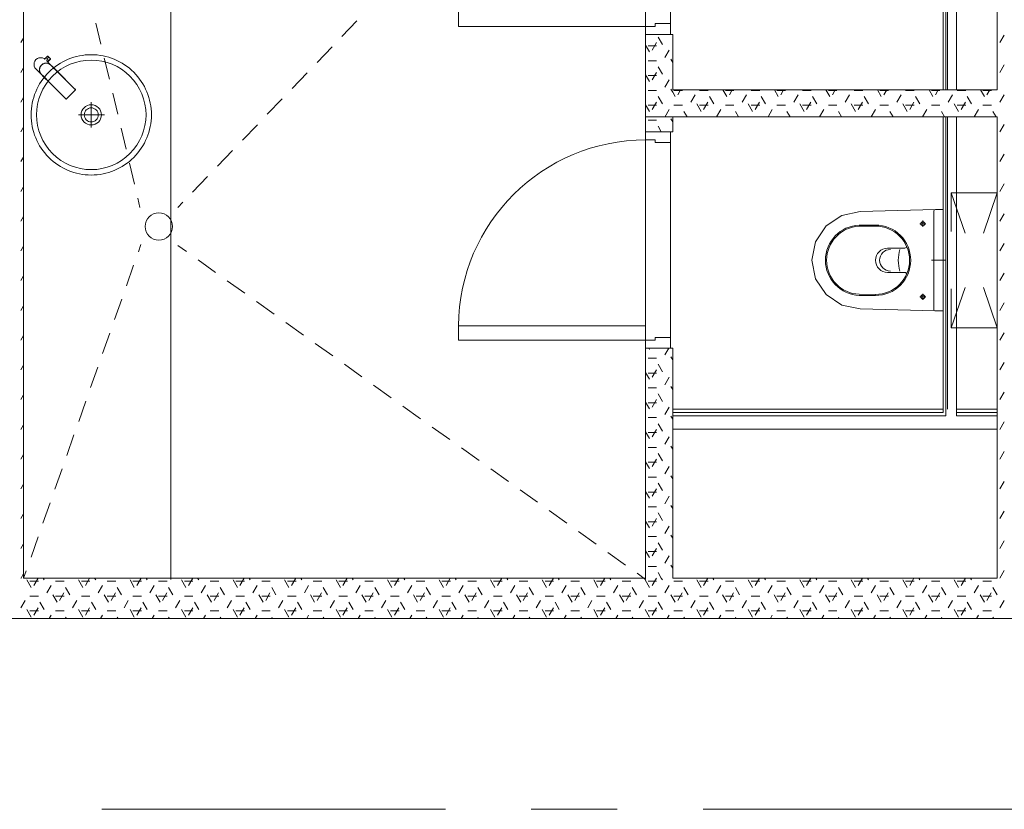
# Model space of a CAD drawing. Header units: millimetres. Extents: x -469965 to -394737, y -22321 to 14469.
# Tile 19 of 256: x -460030 to -456389, y -3148 to -229. Entities that reach past the tile are written whole.
import ezdxf

# ---------------------------------------------------------------- set-up
doc = ezdxf.new("R2010")
doc.units = ezdxf.units.MM
doc.header["$MEASUREMENT"] = 0
doc.layers.add('Drawing & Figure_Pen_No__100', color=7, linetype='Continuous', lineweight=20)

msp = doc.modelspace()

# ---------------------------------------------------------------- linework, layer by layer
at = {"layer": 'Drawing & Figure_Pen_No__100', "color": 7, "linetype": 'Continuous', "lineweight": 20}
for points in [[(-459470.5, 4104.6), (-459470.5, -2298.2)], [(-457715.3, 4104.6), (-457715.3, -2298.2)], [(-460015.3, -2293.2), (-460015.3, 4051.8)], [(-456615.3, 571.8), (-456615.3, -488.2)], [(-456615.3, 571.8), (-456615.3, -488.2)], [(-456605.3, -488.2), (-456605.3, 571.8)], [(-456599.3, 571.8), (-456599.3, -488.2)], [(-456565.3, -488.2), (-456565.3, 571.8)], [(-456415.3, 571.8), (-456415.3, -488.2)], [(-457715.3, 486.8), (-457715.3, -253.2)], [(-457623.3, -243.2), (-457623.3, 476.8)], [(-458407.3, -253.2), (-458407.3, -200.2)], [(-459747.9, -241.7), (-459729.3, -319.6)], [(-458782.9, -232.9), (-458838.2, -290.7)], [(-457715.3, -253.2), (-458407.3, -253.2)], [(-457680.3, -253.2), (-457715.3, -253.2)], [(-457715.3, -253.2), (-457715.3, -283.2)], [(-457623.3, -243.2), (-457680.3, -243.2)], [(-457680.3, -243.2), (-457680.3, -253.2)], [(-457623.3, -283.2), (-457623.3, -243.2)], [(-457715.3, -283.2), (-457715.3, -643.2)], [(-457715.3, -283.2), (-457623.3, -283.2)], [(-457615.3, -283.2), (-457623.3, -283.2)], [(-457615.3, -488.2), (-457615.3, -283.2)], [(-456415.2, -265.2), (-456415.3, -265.1)], [(-456405.6, -313.5), (-456389.8, -286)], [(-460025.2, -313.5), (-460015.3, -296.4)], [(-457701.1, -347.7), (-457715.3, -323.1)], [(-457706.4, -325.2), (-457674.6, -325.2)], [(-457691.5, -341), (-457675.7, -313.5)], [(-457653.5, -320.2), (-457669.4, -292.7)], [(-459926.7, -363.5), (-459937.8, -374.7)], [(-459926.3, -363.1), (-459926.7, -363.5)], [(-459925.9, -363.6), (-459926.3, -363.2)], [(-459925.2, -364.3), (-459925.9, -363.6)], [(-458874.9, -328.9), (-458930.3, -386.6)], [(-457643.9, -368.5), (-457628, -341)], [(-459976.1, -387.5), (-459976.8, -394.1)], [(-459976.8, -394.1), (-459976, -400.7)], [(-459973.6, -381.5), (-459976.1, -387.5)], [(-459969.7, -376.4), (-459973.6, -381.5)], [(-459964.6, -372.4), (-459969.7, -376.4)], [(-459958.6, -369.9), (-459964.6, -372.4)], [(-459952, -369.2), (-459958.6, -369.9)], [(-459953.7, -401.3), (-459949.9, -396.2)], [(-459949.4, -396.6), (-459953.2, -401.6)], [(-459945.4, -370), (-459952, -369.2)], [(-459949.9, -396.2), (-459944.8, -392.3)], [(-459944.4, -392.9), (-459949.4, -396.6)], [(-459939.4, -372.6), (-459945.4, -370)], [(-459938.8, -389.8), (-459944.8, -392.3)], [(-459944.4, -392.9), (-459938.7, -390.4)], [(-459937.3, -374.1), (-459939.4, -372.6)], [(-459938.8, -389.8), (-459932.3, -389.1)], [(-459938.7, -390.4), (-459932.3, -389.6)], [(-459937.8, -374.7), (-459937.9, -374.8)], [(-459937.9, -374.8), (-459937.4, -375.1)], [(-459937.4, -375.1), (-459936.5, -375.6)], [(-459932.3, -389.1), (-459925.9, -389.9)], [(-459926, -390.5), (-459932.3, -389.6)], [(-459916.8, -393.9), (-459930.8, -379.9)], [(-459929, -373.9), (-459929.4, -374.3)], [(-459929.4, -374.3), (-459927.2, -376.4)], [(-459922.6, -367.5), (-459929, -373.9)], [(-459927.2, -376.4), (-459927, -376.6)], [(-459927, -376.6), (-459926.7, -376.9)], [(-459926.7, -376.9), (-459926.4, -377.3)], [(-459926.4, -384.3), (-459916.2, -374)], [(-459926.4, -377.3), (-459925.9, -377.7)], [(-459920.2, -393), (-459926, -390.5)], [(-459925.9, -377.7), (-459925.4, -378.2)], [(-459919.9, -392.5), (-459925.9, -389.9)], [(-459925.4, -378.2), (-459924.9, -378.7)], [(-459924.2, -365.3), (-459925.2, -364.3)], [(-459924.9, -378.7), (-459924.4, -379.2)], [(-459924.4, -379.2), (-459923.9, -379.7)], [(-459923, -366.5), (-459924.2, -365.3)], [(-459923.9, -379.7), (-459923.6, -380)], [(-459923.6, -380), (-459923.3, -380.3)], [(-459923.3, -380.3), (-459923.2, -380.4)], [(-459923.2, -380.4), (-459922.9, -380)], [(-459922.3, -367.2), (-459923, -366.5)], [(-459922.9, -380), (-459916.5, -373.7)], [(-459922.6, -367.5), (-459922.3, -367.2)], [(-459922.3, -367.2), (-459922.6, -367.5)], [(-459920.1, -369.4), (-459922.3, -367.2)], [(-459915.1, -396.8), (-459920.2, -393)], [(-459919.9, -369.5), (-459920.1, -369.4)], [(-459919.7, -369.8), (-459919.9, -369.5)], [(-459919.9, -392.5), (-459914.7, -396.4)], [(-459919.3, -370.2), (-459919.7, -369.8)], [(-459918.8, -370.6), (-459919.3, -370.2)], [(-459918.3, -371.1), (-459918.8, -370.6)], [(-459917.8, -371.7), (-459918.3, -371.1)], [(-459917.3, -372.2), (-459917.8, -371.7)], [(-459916.9, -372.6), (-459917.3, -372.2)], [(-459916.5, -372.9), (-459916.9, -372.6)], [(-459916.1, -394.5), (-459916.8, -393.9)], [(-459916.3, -373.2), (-459916.5, -372.9)], [(-459916.5, -373.7), (-459916.2, -373.3)], [(-459916.2, -373.3), (-459916.3, -373.2)], [(-459916.2, -374), (-459915.8, -373.7)], [(-459915.8, -373.7), (-459916.1, -373.3)], [(-459915.5, -395.1), (-459916.1, -394.5)], [(-459914.5, -396.1), (-459915.5, -395.1)], [(-459915.1, -396.8), (-459908, -403.9)], [(-459907.6, -403.4), (-459914.7, -396.4)], [(-459907.4, -403.2), (-459914.5, -396.2)], [(-459717, -371.1), (-459698.4, -448.9)], [(-457706.4, -380.2), (-457674.6, -380.2)], [(-457615.3, -386.4), (-457621.7, -375.2)], [(-456415.2, -375.2), (-456415.3, -375.1)], [(-456405.6, -423.5), (-456389.8, -396)], [(-460025.2, -423.5), (-460015.3, -406.4)], [(-459976, -400.7), (-459973.5, -406.7)], [(-459973.5, -406.7), (-459969.5, -411.9)], [(-459969.5, -411.9), (-459969.4, -412)], [(-459969.4, -412), (-459952.1, -429.3)], [(-459956.9, -413.7), (-459956.2, -407.2)], [(-459956.1, -420.2), (-459956.9, -413.7)], [(-459956.4, -413.7), (-459955.6, -407.4)], [(-459956.4, -413.7), (-459955.5, -420.1)], [(-459953.7, -401.3), (-459956.2, -407.2)], [(-459956.1, -420.2), (-459953.5, -426.2)], [(-459955.6, -407.4), (-459953.2, -401.6)], [(-459955.5, -420.1), (-459953, -425.9)], [(-459949.6, -431.4), (-459953.5, -426.2)], [(-459953, -425.9), (-459949.2, -430.9)], [(-459952.1, -429.3), (-459951.4, -429.9)], [(-459951.4, -429.9), (-459950.8, -430.5)], [(-459950.8, -430.5), (-459949.8, -431.5)], [(-459949.8, -431.5), (-459942.7, -438.6)], [(-459949.6, -431.4), (-459942.5, -438.4)], [(-459942.1, -438), (-459949.2, -430.9)], [(-459908, -403.9), (-459903.3, -408.6)], [(-459907.6, -403.4), (-459902.9, -408.2)], [(-459902.7, -408), (-459907.4, -403.2)], [(-459903.3, -408.6), (-459898.6, -413.3)], [(-459898.1, -412.9), (-459902.9, -408.2)], [(-459897.9, -412.7), (-459902.7, -408)], [(-459898.6, -413.3), (-459893.8, -418)], [(-459893.4, -417.6), (-459898.1, -412.9)], [(-459893.2, -417.4), (-459897.9, -412.7)], [(-459827.4, -484.4), (-459893.8, -418)], [(-459826.9, -483.9), (-459893.4, -417.6)], [(-459826.8, -483.7), (-459893.2, -417.4)], [(-458967, -424.9), (-459022.4, -482.6)], [(-457701.1, -457.7), (-457715.3, -433.1)], [(-457706.4, -435.2), (-457674.6, -435.2)], [(-457691.5, -451), (-457675.7, -423.5)], [(-457653.5, -430.2), (-457669.4, -402.7)], [(-459942.7, -438.6), (-459938, -443.3)], [(-459937.8, -443.2), (-459942.5, -438.4)], [(-459937.4, -442.7), (-459942.1, -438)], [(-459938, -443.3), (-459933.3, -448.1)], [(-459937.8, -443.2), (-459933.1, -447.9)], [(-459932.6, -447.4), (-459937.4, -442.7)], [(-459933.3, -448.1), (-459928.5, -452.8)], [(-459933.1, -447.9), (-459928.3, -452.6)], [(-459927.9, -452.2), (-459932.6, -447.4)], [(-459928.5, -452.8), (-459862.1, -519.1)], [(-459928.3, -452.6), (-459861.9, -518.9)], [(-459927.9, -452.2), (-459861.4, -518.5)], [(-457643.9, -478.5), (-457628, -451)], [(-459849.2, -513.7), (-459840.7, -505.2)], [(-459840.7, -505.2), (-459832.2, -496.6)], [(-459832.2, -496.6), (-459823.8, -488.2)], [(-459826.4, -485.3), (-459827.4, -484.4)], [(-459826, -484.8), (-459826.9, -483.9)], [(-459826, -484.5), (-459826.8, -483.7)], [(-459825.5, -486.2), (-459826.4, -485.3)], [(-459825.3, -485.2), (-459826, -484.5)], [(-459826, -484.8), (-459825.2, -485.6)], [(-459824.8, -487), (-459825.5, -486.2)], [(-459824.7, -485.8), (-459825.3, -485.2)], [(-459824.5, -486.4), (-459825.2, -485.6)], [(-459824.2, -487.6), (-459824.8, -487)], [(-459824.1, -486.4), (-459824.7, -485.8)], [(-459823.9, -487), (-459824.5, -486.4)], [(-459823.8, -488), (-459824.2, -487.6)], [(-459823.8, -486.6), (-459824.1, -486.4)], [(-459823.9, -487), (-459823.6, -487.3)], [(-459823.8, -486.7), (-459823.8, -486.6)], [(-459823.4, -487.4), (-459823.8, -486.7)], [(-459823.7, -488.1), (-459823.8, -488)], [(-459823.8, -488.2), (-459823.7, -488.1)], [(-459823.7, -488.1), (-459823.4, -487.4)], [(-459823.6, -487.3), (-459823.4, -487.4)], [(-459686.1, -500.5), (-459667.6, -578.3)], [(-457706.4, -490.1), (-457674.6, -490.1)], [(-457615.3, -496.3), (-457621.7, -485.2)], [(-456615.3, -488.2), (-457615.3, -488.2)], [(-457605.9, -512.7), (-457615.3, -496.3)], [(-457611.1, -490.1), (-457579.4, -490.1)], [(-457596.3, -506), (-457586, -488.2)], [(-457548.7, -533.5), (-457532.8, -506)], [(-457515.9, -490.1), (-457484.1, -490.1)], [(-457415.4, -512.7), (-457429.5, -488.2)], [(-457420.6, -490.1), (-457388.9, -490.1)], [(-457405.8, -506), (-457395.5, -488.2)], [(-457358.2, -533.5), (-457342.3, -506)], [(-457325.4, -490.1), (-457293.6, -490.1)], [(-457224.9, -512.7), (-457239, -488.2)], [(-457230.1, -490.1), (-457198.4, -490.1)], [(-457215.3, -506), (-457205, -488.2)], [(-457167.6, -533.5), (-457151.8, -506)], [(-457134.9, -490.1), (-457103.1, -490.1)], [(-457034.4, -512.7), (-457048.5, -488.2)], [(-457039.6, -490.1), (-457007.9, -490.1)], [(-457024.8, -506), (-457014.5, -488.2)], [(-456977.1, -533.5), (-456961.3, -506)], [(-456944.4, -490.1), (-456912.6, -490.1)], [(-456843.9, -512.7), (-456858, -488.2)], [(-456849.1, -490.1), (-456817.4, -490.1)], [(-456834.3, -506), (-456824, -488.2)], [(-456786.6, -533.5), (-456770.8, -506)], [(-456753.9, -490.1), (-456722.1, -490.1)], [(-456653.4, -512.7), (-456667.5, -488.2)], [(-456658.6, -490.1), (-456626.9, -490.1)], [(-456643.8, -506), (-456633.5, -488.2)], [(-456615.3, -488.2), (-456565.3, -488.2)], [(-456596.1, -533.5), (-456580.3, -506)], [(-456415.3, -488.2), (-456565.3, -488.2)], [(-456563.4, -490.1), (-456531.6, -490.1)], [(-456462.9, -512.7), (-456477, -488.2)], [(-456468.1, -490.1), (-456436.4, -490.1)], [(-456453.3, -506), (-456443, -488.2)], [(-456415.2, -485.2), (-456415.3, -485.1)], [(-456405.6, -533.5), (-456389.8, -506)], [(-460025.2, -533.5), (-460015.3, -516.4)], [(-459862.1, -519.1), (-459861.3, -519.9)], [(-459861.9, -518.9), (-459861, -519.8)], [(-459861.4, -518.5), (-459860.5, -519.5)], [(-459861.3, -519.9), (-459860.6, -520.6)], [(-459860.2, -520.6), (-459861, -519.8)], [(-459860.6, -520.6), (-459860, -521.2)], [(-459860.5, -519.5), (-459859.6, -520.4)], [(-459860.2, -520.6), (-459859.4, -521.4)], [(-459860, -521.2), (-459859.5, -521.7)], [(-459859.6, -520.4), (-459858.8, -521.1)], [(-459859.5, -521.7), (-459859.2, -522)], [(-459859.4, -521.4), (-459858.8, -522)], [(-459859.2, -522), (-459859.1, -522.1)], [(-459859.1, -522.1), (-459858.4, -522.4)], [(-459858.8, -521.1), (-459858.2, -521.7)], [(-459858.5, -522.3), (-459858.8, -522)], [(-459858.4, -522.4), (-459858.5, -522.3)], [(-459858.4, -522.4), (-459857.7, -522.2)], [(-459858.2, -521.7), (-459857.9, -522.1)], [(-459857.9, -522.1), (-459857.7, -522.2)], [(-459857.7, -522.2), (-459857.6, -522.1)], [(-459857.6, -522.1), (-459849.2, -513.7)], [(-459765.3, -627.1), (-459765.3, -533.9)], [(-459059.1, -520.8), (-459114.5, -578.5)], [(-457701.1, -567.7), (-457715.3, -543.1)], [(-457706.4, -545.1), (-457674.6, -545.1)], [(-457691.5, -561), (-457675.7, -533.5)], [(-457653.5, -540.2), (-457669.4, -512.7)], [(-457611.1, -545.1), (-457579.4, -545.1)], [(-457510.6, -567.7), (-457526.5, -540.2)], [(-457515.9, -545.1), (-457484.1, -545.1)], [(-457501, -561), (-457485.2, -533.5)], [(-457463, -540.2), (-457478.9, -512.7)], [(-457420.6, -545.1), (-457388.9, -545.1)], [(-457320.1, -567.7), (-457336, -540.2)], [(-457325.4, -545.1), (-457293.6, -545.1)], [(-457310.5, -561), (-457294.6, -533.5)], [(-457272.5, -540.2), (-457288.4, -512.7)], [(-457230.1, -545.1), (-457198.4, -545.1)], [(-457129.6, -567.7), (-457145.5, -540.2)], [(-457134.9, -545.1), (-457103.1, -545.1)], [(-457120, -561), (-457104.1, -533.5)], [(-457082, -540.2), (-457097.9, -512.7)], [(-457039.6, -545.1), (-457007.9, -545.1)], [(-456939.1, -567.7), (-456955, -540.2)], [(-456944.4, -545.1), (-456912.6, -545.1)], [(-456929.5, -561), (-456913.6, -533.5)], [(-456891.5, -540.2), (-456907.4, -512.7)], [(-456849.1, -545.1), (-456817.4, -545.1)], [(-456748.6, -567.7), (-456764.5, -540.2)], [(-456753.9, -545.1), (-456722.1, -545.1)], [(-456739, -561), (-456723.1, -533.5)], [(-456701, -540.2), (-456716.9, -512.7)], [(-456658.6, -545.1), (-456626.9, -545.1)], [(-456558.1, -567.7), (-456574, -540.2)], [(-456563.4, -545.1), (-456531.6, -545.1)], [(-456548.5, -561), (-456532.6, -533.5)], [(-456510.5, -540.2), (-456526.4, -512.7)], [(-456468.1, -545.1), (-456436.4, -545.1)], [(-459811.9, -580.5), (-459715.9, -580.5)], [(-457643.9, -588.5), (-457628, -561)], [(-457562.3, -588.2), (-457574.1, -567.7)], [(-457453.2, -588.2), (-457437.5, -561)], [(-457371.8, -588.2), (-457383.6, -567.7)], [(-457262.7, -588.2), (-457247, -561)], [(-457181.3, -588.2), (-457193.1, -567.7)], [(-457072.2, -588.2), (-457056.5, -561)], [(-456990.8, -588.2), (-457002.6, -567.7)], [(-456881.7, -588.2), (-456866, -561)], [(-456800.3, -588.2), (-456812.1, -567.7)], [(-456691.2, -588.2), (-456675.5, -561)], [(-456609.8, -588.2), (-456621.6, -567.7)], [(-456500.7, -588.2), (-456485, -561)], [(-456419.3, -588.2), (-456431.1, -567.7)], [(-459151.2, -616.8), (-459206.6, -674.5)], [(-457715.3, -588.2), (-456415.3, -588.2)], [(-457706.4, -600.1), (-457674.6, -600.1)], [(-457615.3, -606.3), (-457621.7, -595.2)], [(-457615.3, -643.2), (-457615.3, -588.2)], [(-457615.3, -588.2), (-456615.3, -588.2)], [(-456615.3, -588.2), (-456615.3, -1668.1)], [(-456615.3, -588.2), (-456615.3, -1668.1)], [(-456565.3, -588.2), (-456615.3, -588.2)], [(-456605.3, -1693.1), (-456605.3, -588.2)], [(-456599.3, -588.2), (-456599.3, -1668.1)], [(-456565.3, -588.2), (-456415.3, -588.2)], [(-456565.3, -1668.1), (-456565.3, -588.2)], [(-456415.3, -588.2), (-456415.3, -1668.1)], [(-456415.2, -595.2), (-456415.3, -595.1)], [(-456405.6, -643.5), (-456389.8, -616)], [(-460025.2, -643.5), (-460015.3, -626.4)], [(-459655.3, -629.9), (-459636.7, -707.7)], [(-457715.3, -643.2), (-457715.3, -673.2)], [(-457623.3, -643.2), (-457715.3, -643.2)], [(-457657.5, -643.2), (-457669.4, -622.7)], [(-457623.3, -643.2), (-457615.3, -643.2)], [(-457623.3, -683.2), (-457623.3, -643.2)], [(-457715.3, -673.2), (-457715.3, -726.2)], [(-457715.3, -673.2), (-457680.3, -673.2)], [(-457715.3, -673.2), (-457715.3, -1413.2)], [(-457680.3, -673.2), (-457680.3, -683.2)], [(-457680.3, -683.2), (-457623.3, -683.2)], [(-457623.3, -1403.2), (-457623.3, -683.2)], [(-459243.3, -712.7), (-459298.7, -770.4)], [(-456415.2, -705.2), (-456415.3, -705)], [(-456405.6, -753.5), (-456389.8, -726)], [(-460025.2, -753.4), (-460015.3, -736.4)], [(-459624.4, -759.2), (-459605.9, -837)], [(-459335.4, -808.7), (-459390.8, -866.4)], [(-456415.2, -815.2), (-456415.3, -815)], [(-456405.6, -863.4), (-456389.8, -835.9)], [(-460025.2, -863.4), (-460015.3, -846.4)], [(-456585.3, -868.2), (-456534.4, -1018)], [(-456585.3, -1012.3), (-456585.3, -868.2)], [(-456585.3, -868.2), (-456415.3, -868.2)], [(-456415.3, -868.2), (-456466.2, -1018)], [(-456415.3, -868.2), (-456415.3, -1012.3)], [(-459593.6, -888.6), (-459585.3, -923.2)], [(-459426.4, -903.4), (-459445.3, -923.2)], [(-456921.7, -938.2), (-456990.2, -952.3)], [(-456643.3, -930.7), (-456921.7, -938.2)], [(-456650.3, -1298.7), (-456650.3, -937.7)], [(-456615.3, -930.7), (-456643.3, -930.7)], [(-456615.3, -1305.7), (-456615.3, -930.7)], [(-456415.2, -925.1), (-456415.3, -925)], [(-456405.6, -973.4), (-456389.8, -945.9)], [(-460025.2, -973.4), (-460015.3, -956.3)], [(-456990.2, -952.3), (-457048.1, -991.4)], [(-456690.3, -971.7), (-456690.3, -994.7)], [(-457048.1, -991.4), (-457086.7, -1049.6)], [(-456866.2, -987.9), (-456925.6, -988.3)], [(-456866.2, -992), (-456925.5, -992.4)], [(-456701.8, -983.2), (-456678.8, -983.2)], [(-457086.7, -1049.6), (-457100.3, -1118.2)], [(-456415.2, -1035.1), (-456415.3, -1035)], [(-460025.2, -1083.4), (-460015.3, -1066.3)], [(-459591.1, -1086.7), (-459581.5, -1059.4)], [(-459413.7, -1085.7), (-459445.3, -1063.2)], [(-456757.5, -1073.2), (-456820.5, -1073.2)], [(-456405.6, -1083.4), (-456389.8, -1055.9)], [(-459305.5, -1163), (-459370.6, -1116.5)], [(-457100.3, -1118.2), (-457086.7, -1186.7)], [(-456658.8, -1118.2), (-456604.2, -1118.2)], [(-459635.2, -1212.1), (-459608.7, -1136.7)], [(-456757.5, -1163.2), (-456820.5, -1163.2)], [(-456415.2, -1145.1), (-456415.3, -1145)], [(-460025.2, -1193.4), (-460015.3, -1176.3)], [(-459197.2, -1240.3), (-459262.4, -1193.8)], [(-457086.7, -1186.7), (-457048.1, -1244.9)], [(-456405.6, -1193.4), (-456389.8, -1165.9)], [(-456534.4, -1218.4), (-456585.3, -1368.2)], [(-456585.3, -1368.2), (-456585.3, -1224)], [(-456466.2, -1218.4), (-456415.3, -1368.2)], [(-456415.3, -1224), (-456415.3, -1368.2)], [(-459679.3, -1337.6), (-459652.8, -1262.1)], [(-459089, -1317.5), (-459154.1, -1271)], [(-457048.1, -1244.9), (-456990.2, -1284)], [(-456866.7, -1248.4), (-456925.6, -1248.1)], [(-456866.6, -1244.3), (-456925.5, -1243.9)], [(-456701.8, -1253.2), (-456678.8, -1253.2)], [(-456690.3, -1264.7), (-456690.3, -1241.7)], [(-456415.2, -1255.1), (-456415.3, -1255)], [(-460025.2, -1303.4), (-460015.3, -1286.3)], [(-456990.2, -1284), (-456921.7, -1298.2)], [(-456921.7, -1298.2), (-456643.3, -1305.7)], [(-456643.3, -1305.7), (-456615.3, -1305.7)], [(-456405.6, -1303.4), (-456389.8, -1275.9)], [(-458980.7, -1394.8), (-459045.9, -1348.3)], [(-457715.3, -1360.2), (-458407.3, -1360.2)], [(-458407.3, -1413.2), (-458407.3, -1360.2)], [(-456415.3, -1368.2), (-456585.3, -1368.2)], [(-456415.2, -1365.1), (-456415.3, -1365)], [(-460025.2, -1413.4), (-460015.3, -1396.3)], [(-459723.5, -1463.1), (-459696.9, -1387.6)], [(-457715.3, -1413.2), (-458407.3, -1413.2)], [(-457680.3, -1413.2), (-457715.3, -1413.2)], [(-457715.3, -1413.2), (-457715.3, -1443.2)], [(-457623.3, -1403.2), (-457680.3, -1403.2)], [(-457680.3, -1403.2), (-457680.3, -1413.2)], [(-457623.3, -1443.2), (-457623.3, -1403.2)], [(-456405.6, -1413.4), (-456389.8, -1385.9)], [(-458872.5, -1472.1), (-458937.6, -1425.6)], [(-457715.3, -1443.2), (-457715.3, -2293.2)], [(-457715.3, -1443.2), (-457623.3, -1443.2)], [(-457701.1, -1447.6), (-457703.7, -1443.2)], [(-457643.9, -1468.4), (-457629.4, -1443.2)], [(-457615.3, -1443.2), (-457623.3, -1443.2)], [(-457615.3, -1668.1), (-457615.3, -1443.2)], [(-457706.4, -1480), (-457674.6, -1480)], [(-457615.3, -1486.2), (-457621.7, -1475.1)], [(-456415.2, -1475.1), (-456415.3, -1474.9)], [(-460025.2, -1523.3), (-460015.3, -1506.3)], [(-459767.6, -1588.5), (-459741, -1513.1)], [(-458764.2, -1549.4), (-458829.4, -1502.9)], [(-457691.5, -1550.8), (-457675.6, -1523.3)], [(-457653.5, -1530.1), (-457669.4, -1502.6)], [(-456405.6, -1523.3), (-456389.8, -1495.9)], [(-457701.1, -1557.6), (-457715.3, -1533)], [(-457706.4, -1535), (-457674.6, -1535)], [(-457643.9, -1578.3), (-457628, -1550.8)], [(-458656, -1626.6), (-458721.1, -1580.1)], [(-457706.4, -1590), (-457674.6, -1590)], [(-457615.3, -1596.2), (-457621.7, -1585.1)], [(-456415.2, -1585.1), (-456415.3, -1584.9)], [(-460025.2, -1633.3), (-460015.3, -1616.3)], [(-457691.5, -1660.8), (-457675.6, -1633.3)], [(-457653.5, -1640.1), (-457669.4, -1612.6)], [(-456405.6, -1633.3), (-456389.8, -1605.8)], [(-459811.7, -1714), (-459785.2, -1638.5)], [(-458547.8, -1703.9), (-458612.9, -1657.4)], [(-457701.1, -1667.6), (-457715.3, -1643)], [(-457706.4, -1645), (-457674.6, -1645)], [(-457643.9, -1688.3), (-457628, -1660.8)], [(-456615.3, -1668.1), (-457615.3, -1668.1)], [(-457615.3, -1668.1), (-457615.3, -1743.1)], [(-456615.3, -1680.6), (-456615.3, -1668.1)], [(-456415.3, -1668.1), (-456565.3, -1668.1)], [(-456565.3, -1693.1), (-456565.3, -1668.1)], [(-456415.3, -1743.1), (-456415.3, -1668.1)], [(-457706.4, -1700), (-457674.6, -1700)], [(-457615.3, -1706.2), (-457621.7, -1695.1)], [(-457615.3, -1680.6), (-456615.3, -1680.6)], [(-457615.3, -1693.1), (-456605.3, -1693.1)], [(-456565.3, -1680.6), (-456415.3, -1680.6)], [(-456565.3, -1693.1), (-456415.3, -1693.1)], [(-456415.2, -1695.1), (-456415.3, -1694.9)], [(-460025.2, -1743.3), (-460015.3, -1726.3)], [(-458439.5, -1781.2), (-458504.6, -1734.7)], [(-457691.5, -1770.8), (-457675.6, -1743.3)], [(-457653.5, -1750.1), (-457669.4, -1722.6)], [(-457615.3, -2293.2), (-457615.3, -1743.1)], [(-457615.3, -1743.1), (-456415.3, -1743.1)], [(-456415.3, -1743.1), (-456415.3, -2293.2)], [(-456405.6, -1743.3), (-456389.8, -1715.8)], [(-459855.8, -1839.5), (-459829.3, -1764)], [(-457701.1, -1777.6), (-457715.3, -1753)], [(-457706.4, -1755), (-457674.6, -1755)], [(-457643.9, -1798.3), (-457628, -1770.8)], [(-458331.3, -1858.5), (-458396.4, -1812)], [(-457706.4, -1810), (-457674.6, -1810)], [(-457615.3, -1816.2), (-457621.7, -1805.1)], [(-456415.2, -1805.1), (-456415.3, -1804.9)], [(-460025.2, -1853.3), (-460015.3, -1836.3)], [(-457691.5, -1880.8), (-457675.6, -1853.3)], [(-457653.5, -1860.1), (-457669.4, -1832.6)], [(-456405.6, -1853.3), (-456389.8, -1825.8)], [(-459899.9, -1965), (-459873.4, -1889.5)], [(-458223, -1935.8), (-458288.1, -1889.3)], [(-457701.1, -1887.5), (-457715.3, -1863)], [(-457706.4, -1865), (-457674.6, -1865)], [(-457643.9, -1908.3), (-457628, -1880.8)], [(-457706.4, -1920), (-457674.6, -1920)], [(-457615.3, -1926.2), (-457621.7, -1915)], [(-456415.2, -1915), (-456415.3, -1914.9)], [(-460025.2, -1963.3), (-460015.3, -1946.2)], [(-457691.5, -1990.8), (-457675.6, -1963.3)], [(-457653.5, -1970), (-457669.4, -1942.5)], [(-456405.6, -1963.3), (-456389.8, -1935.8)], [(-458114.8, -2013), (-458179.9, -1966.5)], [(-457701.1, -1997.5), (-457715.3, -1973)], [(-457706.4, -1975), (-457674.6, -1975)], [(-457643.9, -2018.3), (-457628, -1990.8)], [(-459944, -2090.4), (-459917.5, -2015)], [(-457706.4, -2030), (-457674.6, -2030)], [(-457615.3, -2036.2), (-457621.7, -2025)], [(-456415.2, -2025), (-456415.3, -2024.9)], [(-460025.2, -2073.3), (-460015.3, -2056.2)], [(-458006.5, -2090.3), (-458071.6, -2043.8)], [(-457691.5, -2100.8), (-457675.6, -2073.3)], [(-457653.5, -2080), (-457669.4, -2052.5)], [(-456405.6, -2073.3), (-456389.8, -2045.8)], [(-457701.1, -2107.5), (-457715.3, -2082.9)], [(-457706.4, -2085), (-457674.6, -2085)], [(-457643.9, -2128.3), (-457628, -2100.8)], [(-459988.1, -2215.9), (-459961.6, -2140.4)], [(-457898.3, -2167.6), (-457963.4, -2121.1)], [(-457706.4, -2140), (-457674.6, -2140)], [(-457615.3, -2146.2), (-457621.7, -2135)], [(-456415.2, -2135), (-456415.3, -2134.9)], [(-460025.2, -2183.3), (-460015.3, -2166.2)], [(-457691.5, -2210.8), (-457675.6, -2183.3)], [(-457653.5, -2190), (-457669.4, -2162.5)], [(-456405.6, -2183.3), (-456389.8, -2155.8)], [(-457790, -2244.9), (-457855.1, -2198.4)], [(-457701.1, -2217.5), (-457715.3, -2192.9)], [(-457706.4, -2195), (-457674.6, -2195)], [(-457643.9, -2238.3), (-457628, -2210.8)], [(-457706.4, -2249.9), (-457674.6, -2249.9)], [(-457615.3, -2256.1), (-457621.7, -2245)], [(-456415.2, -2245), (-456415.3, -2244.9)], [(-460025.2, -2293.3), (-460025.1, -2293.2)], [(-460025.1, -2293.2), (-460015.3, -2276.2)], [(-460015.3, -2293.2), (-460005.7, -2265.9)], [(-457715.3, -2293.2), (-460015.3, -2293.2)], [(-459977.5, -2320.8), (-459961.7, -2293.3)], [(-459939.5, -2300), (-459943.4, -2293.2)], [(-459834.7, -2293.3), (-459834.6, -2293.2)], [(-459787, -2320.8), (-459771.2, -2293.3)], [(-459749, -2300), (-459752.9, -2293.2)], [(-459644.2, -2293.3), (-459644.1, -2293.2)], [(-459596.5, -2320.8), (-459580.7, -2293.3)], [(-459558.5, -2300), (-459562.4, -2293.2)], [(-459453.7, -2293.3), (-459453.6, -2293.2)], [(-459406, -2320.8), (-459390.2, -2293.3)], [(-459368, -2300), (-459371.9, -2293.2)], [(-459263.2, -2293.3), (-459263.1, -2293.2)], [(-459215.5, -2320.8), (-459199.7, -2293.3)], [(-459177.5, -2300), (-459181.4, -2293.2)], [(-459072.7, -2293.3), (-459072.6, -2293.2)], [(-459025, -2320.8), (-459009.2, -2293.3)], [(-458987, -2300), (-458990.9, -2293.2)], [(-458882.2, -2293.3), (-458882.1, -2293.2)], [(-458834.5, -2320.8), (-458818.7, -2293.3)], [(-458796.5, -2300), (-458800.4, -2293.2)], [(-458691.7, -2293.3), (-458691.6, -2293.2)], [(-458644, -2320.8), (-458628.2, -2293.3)], [(-458606, -2300), (-458609.9, -2293.2)], [(-458501.2, -2293.3), (-458501.1, -2293.2)], [(-458453.5, -2320.8), (-458437.7, -2293.3)], [(-458415.5, -2300), (-458419.4, -2293.2)], [(-458310.6, -2293.3), (-458310.6, -2293.2)], [(-458263, -2320.8), (-458247.1, -2293.3)], [(-458225, -2300), (-458228.9, -2293.2)], [(-458120.1, -2293.3), (-458120.1, -2293.2)], [(-458072.5, -2320.8), (-458056.6, -2293.3)], [(-458034.5, -2300), (-458038.4, -2293.2)], [(-457929.6, -2293.3), (-457929.6, -2293.2)], [(-457882, -2320.8), (-457866.1, -2293.3)], [(-457844, -2300), (-457847.9, -2293.2)], [(-457715.3, -2298.2), (-457746.9, -2275.6)], [(-457739.1, -2293.3), (-457739.1, -2293.2)], [(-457691.5, -2320.8), (-457675.6, -2293.3)], [(-457657.4, -2293.2), (-457669.4, -2272.5)], [(-457653.5, -2300), (-457657.4, -2293.2)], [(-456415.3, -2293.2), (-457615.3, -2293.2)], [(-457548.6, -2293.3), (-457548.6, -2293.2)], [(-457501, -2320.8), (-457485.1, -2293.3)], [(-457463, -2300), (-457466.9, -2293.2)], [(-457358.1, -2293.3), (-457358.1, -2293.2)], [(-457310.5, -2320.8), (-457294.6, -2293.3)], [(-457272.5, -2300), (-457276.4, -2293.2)], [(-457167.6, -2293.3), (-457167.6, -2293.2)], [(-457120, -2320.8), (-457104.1, -2293.3)], [(-457082, -2300), (-457085.9, -2293.2)], [(-456977.1, -2293.3), (-456977.1, -2293.2)], [(-456929.5, -2320.8), (-456913.6, -2293.3)], [(-456891.5, -2300), (-456895.4, -2293.2)], [(-456786.6, -2293.3), (-456786.6, -2293.2)], [(-456739, -2320.8), (-456723.1, -2293.3)], [(-456701, -2300), (-456704.9, -2293.2)], [(-456596.1, -2293.3), (-456596.1, -2293.2)], [(-456548.5, -2320.8), (-456532.6, -2293.3)], [(-456510.5, -2300), (-456514.4, -2293.2)], [(-456405.6, -2293.2), (-456389.8, -2265.8)], [(-456405.6, -2293.3), (-456405.6, -2293.2)], [(-459987.1, -2327.5), (-460003, -2300)], [(-459992.4, -2304.9), (-459960.6, -2304.9)], [(-459929.9, -2348.3), (-459914, -2320.8)], [(-459897.1, -2304.9), (-459865.4, -2304.9)], [(-459844.3, -2355), (-459860.1, -2327.5)], [(-459796.6, -2327.5), (-459812.5, -2300)], [(-459801.9, -2304.9), (-459770.1, -2304.9)], [(-459739.4, -2348.3), (-459723.5, -2320.8)], [(-459706.6, -2304.9), (-459674.9, -2304.9)], [(-459653.8, -2355), (-459669.6, -2327.5)], [(-459606.1, -2327.5), (-459622, -2300)], [(-459611.4, -2304.9), (-459579.6, -2304.9)], [(-459548.9, -2348.3), (-459533, -2320.8)], [(-459516.1, -2304.9), (-459484.4, -2304.9)], [(-459463.3, -2355), (-459479.1, -2327.5)], [(-459415.6, -2327.5), (-459431.5, -2300)], [(-459420.9, -2304.9), (-459389.1, -2304.9)], [(-459358.4, -2348.3), (-459342.5, -2320.8)], [(-459325.6, -2304.9), (-459293.9, -2304.9)], [(-459272.8, -2355), (-459288.6, -2327.5)], [(-459225.1, -2327.5), (-459241, -2300)], [(-459230.4, -2304.9), (-459198.6, -2304.9)], [(-459167.9, -2348.3), (-459152, -2320.8)], [(-459135.1, -2304.9), (-459103.4, -2304.9)], [(-459082.2, -2355), (-459098.1, -2327.5)], [(-459034.6, -2327.5), (-459050.5, -2300)], [(-459039.9, -2304.9), (-459008.1, -2304.9)], [(-458977.4, -2348.3), (-458961.5, -2320.8)], [(-458944.6, -2304.9), (-458912.9, -2304.9)], [(-458891.7, -2355), (-458907.6, -2327.5)], [(-458844.1, -2327.5), (-458860, -2300)], [(-458849.4, -2304.9), (-458817.6, -2304.9)], [(-458786.9, -2348.3), (-458771, -2320.8)], [(-458754.1, -2304.9), (-458722.4, -2304.9)], [(-458701.2, -2355), (-458717.1, -2327.5)], [(-458653.6, -2327.5), (-458669.5, -2300)], [(-458658.9, -2304.9), (-458627.1, -2304.9)], [(-458596.4, -2348.3), (-458580.5, -2320.8)], [(-458563.6, -2304.9), (-458531.9, -2304.9)], [(-458510.7, -2355), (-458526.6, -2327.5)], [(-458463.1, -2327.5), (-458479, -2300)], [(-458468.4, -2304.9), (-458436.6, -2304.9)], [(-458405.9, -2348.3), (-458390, -2320.8)], [(-458373.1, -2304.9), (-458341.4, -2304.9)], [(-458320.2, -2355), (-458336.1, -2327.5)], [(-458272.6, -2327.5), (-458288.5, -2300)], [(-458277.9, -2304.9), (-458246.1, -2304.9)], [(-458215.4, -2348.3), (-458199.5, -2320.8)], [(-458182.6, -2304.9), (-458150.9, -2304.9)], [(-458129.7, -2355), (-458145.6, -2327.5)], [(-458082.1, -2327.5), (-458098, -2300)], [(-458087.4, -2304.9), (-458055.6, -2304.9)], [(-458024.9, -2348.3), (-458009, -2320.8)], [(-457992.1, -2304.9), (-457960.4, -2304.9)], [(-457939.2, -2355), (-457955.1, -2327.5)], [(-457891.6, -2327.5), (-457907.5, -2300)], [(-457896.9, -2304.9), (-457865.1, -2304.9)], [(-457834.4, -2348.3), (-457818.5, -2320.8)], [(-457801.6, -2304.9), (-457769.9, -2304.9)], [(-457748.7, -2355), (-457764.6, -2327.5)], [(-457701.1, -2327.5), (-457717, -2300)], [(-457706.4, -2304.9), (-457674.6, -2304.9)], [(-457643.9, -2348.3), (-457628, -2320.8)], [(-457611.1, -2304.9), (-457579.4, -2304.9)], [(-457558.2, -2355), (-457574.1, -2327.5)], [(-457510.6, -2327.5), (-457526.5, -2300)], [(-457515.9, -2304.9), (-457484.1, -2304.9)], [(-457453.4, -2348.3), (-457437.5, -2320.8)], [(-457420.6, -2304.9), (-457388.9, -2304.9)], [(-457367.7, -2355), (-457383.6, -2327.5)], [(-457320.1, -2327.5), (-457336, -2300)], [(-457325.4, -2304.9), (-457293.6, -2304.9)], [(-457262.9, -2348.3), (-457247, -2320.8)], [(-457230.1, -2304.9), (-457198.4, -2304.9)], [(-457177.2, -2355), (-457193.1, -2327.5)], [(-457129.6, -2327.5), (-457145.5, -2300)], [(-457134.9, -2304.9), (-457103.1, -2304.9)], [(-457072.4, -2348.3), (-457056.5, -2320.8)], [(-457039.6, -2304.9), (-457007.9, -2304.9)], [(-456986.7, -2355), (-457002.6, -2327.5)], [(-456939.1, -2327.5), (-456955, -2300)], [(-456944.4, -2304.9), (-456912.6, -2304.9)], [(-456881.9, -2348.3), (-456866, -2320.8)], [(-456849.1, -2304.9), (-456817.4, -2304.9)], [(-456796.2, -2355), (-456812.1, -2327.5)], [(-456748.6, -2327.5), (-456764.5, -2300)], [(-456753.9, -2304.9), (-456722.1, -2304.9)], [(-456691.4, -2348.3), (-456675.5, -2320.8)], [(-456658.6, -2304.9), (-456626.9, -2304.9)], [(-456605.7, -2355), (-456621.6, -2327.5)], [(-456558.1, -2327.5), (-456574, -2300)], [(-456563.4, -2304.9), (-456531.6, -2304.9)], [(-456500.9, -2348.3), (-456485, -2320.8)], [(-456468.1, -2304.9), (-456436.4, -2304.9)], [(-456415.2, -2355), (-456431.1, -2327.5)], [(-459992.4, -2359.9), (-459960.6, -2359.9)], [(-459891.9, -2382.5), (-459907.8, -2355)], [(-459897.1, -2359.9), (-459865.4, -2359.9)], [(-459882.3, -2375.7), (-459866.4, -2348.3)], [(-459801.9, -2359.9), (-459770.1, -2359.9)], [(-459701.4, -2382.5), (-459717.3, -2355)], [(-459706.6, -2359.9), (-459674.9, -2359.9)], [(-459691.8, -2375.8), (-459675.9, -2348.3)], [(-459611.4, -2359.9), (-459579.6, -2359.9)], [(-459510.9, -2382.5), (-459526.8, -2355)], [(-459516.1, -2359.9), (-459484.4, -2359.9)], [(-459501.3, -2375.8), (-459485.4, -2348.3)], [(-459420.9, -2359.9), (-459389.1, -2359.9)], [(-459320.4, -2382.5), (-459336.3, -2355)], [(-459325.6, -2359.9), (-459293.9, -2359.9)], [(-459310.8, -2375.8), (-459294.9, -2348.3)], [(-459230.4, -2359.9), (-459198.6, -2359.9)], [(-459129.9, -2382.5), (-459145.7, -2355)], [(-459135.1, -2359.9), (-459103.4, -2359.9)], [(-459120.3, -2375.8), (-459104.4, -2348.3)], [(-459039.9, -2359.9), (-459008.1, -2359.9)], [(-458939.4, -2382.5), (-458955.2, -2355)], [(-458944.6, -2359.9), (-458912.9, -2359.9)], [(-458929.8, -2375.8), (-458913.9, -2348.3)], [(-458849.4, -2359.9), (-458817.6, -2359.9)], [(-458748.9, -2382.5), (-458764.7, -2355)], [(-458754.1, -2359.9), (-458722.4, -2359.9)], [(-458739.3, -2375.8), (-458723.4, -2348.3)], [(-458658.9, -2359.9), (-458627.1, -2359.9)], [(-458558.4, -2382.5), (-458574.2, -2355)], [(-458563.6, -2359.9), (-458531.9, -2359.9)], [(-458548.8, -2375.8), (-458532.9, -2348.3)], [(-458468.4, -2359.9), (-458436.6, -2359.9)], [(-458367.9, -2382.5), (-458383.7, -2355)], [(-458373.1, -2359.9), (-458341.4, -2359.9)], [(-458358.3, -2375.8), (-458342.4, -2348.3)], [(-458277.9, -2359.9), (-458246.1, -2359.9)], [(-458177.4, -2382.5), (-458193.2, -2355)], [(-458182.6, -2359.9), (-458150.9, -2359.9)], [(-458167.8, -2375.8), (-458151.9, -2348.3)], [(-458087.4, -2359.9), (-458055.6, -2359.9)], [(-457986.9, -2382.5), (-458002.7, -2355)], [(-457992.1, -2359.9), (-457960.4, -2359.9)], [(-457977.3, -2375.8), (-457961.4, -2348.3)], [(-457896.9, -2359.9), (-457865.1, -2359.9)], [(-457796.4, -2382.5), (-457812.2, -2355)], [(-457801.6, -2359.9), (-457769.9, -2359.9)], [(-457786.8, -2375.8), (-457770.9, -2348.3)], [(-457706.4, -2359.9), (-457674.6, -2359.9)], [(-457605.9, -2382.5), (-457621.7, -2355)], [(-457611.1, -2359.9), (-457579.4, -2359.9)], [(-457596.3, -2375.8), (-457580.4, -2348.3)], [(-457515.9, -2359.9), (-457484.1, -2359.9)], [(-457415.4, -2382.5), (-457431.2, -2355)], [(-457420.6, -2359.9), (-457388.9, -2359.9)], [(-457405.8, -2375.8), (-457389.9, -2348.3)], [(-457325.4, -2359.9), (-457293.6, -2359.9)], [(-457224.9, -2382.5), (-457240.7, -2355)], [(-457230.1, -2359.9), (-457198.4, -2359.9)], [(-457215.3, -2375.8), (-457199.4, -2348.3)], [(-457134.9, -2359.9), (-457103.1, -2359.9)], [(-457034.4, -2382.5), (-457050.2, -2355)], [(-457039.6, -2359.9), (-457007.9, -2359.9)], [(-457024.8, -2375.8), (-457008.9, -2348.3)], [(-456944.4, -2359.9), (-456912.6, -2359.9)], [(-456843.9, -2382.5), (-456859.7, -2355)], [(-456849.1, -2359.9), (-456817.4, -2359.9)], [(-456834.3, -2375.8), (-456818.4, -2348.3)], [(-456753.9, -2359.9), (-456722.1, -2359.9)], [(-456653.4, -2382.5), (-456669.2, -2355)], [(-456658.6, -2359.9), (-456626.9, -2359.9)], [(-456643.8, -2375.8), (-456627.9, -2348.3)], [(-456563.4, -2359.9), (-456531.6, -2359.9)], [(-456462.9, -2382.5), (-456478.7, -2355)], [(-456468.1, -2359.9), (-456436.4, -2359.9)], [(-456453.3, -2375.8), (-456437.4, -2348.3)], [(-460025.2, -2403.2), (-460009.3, -2375.7)], [(-459939.5, -2410), (-459955.4, -2382.5)], [(-459834.7, -2403.2), (-459818.8, -2375.8)], [(-459749, -2410), (-459764.9, -2382.5)], [(-459644.2, -2403.2), (-459628.3, -2375.8)], [(-459558.5, -2410), (-459574.4, -2382.5)], [(-459453.7, -2403.2), (-459437.8, -2375.8)], [(-459368, -2410), (-459383.9, -2382.5)], [(-459263.2, -2403.2), (-459247.3, -2375.8)], [(-459177.5, -2410), (-459193.4, -2382.5)], [(-459072.7, -2403.2), (-459056.8, -2375.8)], [(-458987, -2410), (-459002.9, -2382.5)], [(-458882.2, -2403.2), (-458866.3, -2375.8)], [(-458796.5, -2410), (-458812.4, -2382.5)], [(-458691.7, -2403.2), (-458675.8, -2375.8)], [(-458606, -2410), (-458621.9, -2382.5)], [(-458501.2, -2403.3), (-458485.3, -2375.8)], [(-458415.5, -2410), (-458431.4, -2382.5)], [(-458310.6, -2403.3), (-458294.8, -2375.8)], [(-458225, -2410), (-458240.9, -2382.5)], [(-458120.1, -2403.3), (-458104.3, -2375.8)], [(-458034.5, -2410), (-458050.4, -2382.5)], [(-457929.6, -2403.3), (-457913.8, -2375.8)], [(-457844, -2410), (-457859.9, -2382.5)], [(-457739.1, -2403.3), (-457723.3, -2375.8)], [(-457653.5, -2410), (-457669.4, -2382.5)], [(-457548.6, -2403.3), (-457532.8, -2375.8)], [(-457463, -2410), (-457478.9, -2382.5)], [(-457358.1, -2403.3), (-457342.3, -2375.8)], [(-457272.5, -2410), (-457288.4, -2382.5)], [(-457167.6, -2403.3), (-457151.8, -2375.8)], [(-457082, -2410), (-457097.9, -2382.5)], [(-456977.1, -2403.3), (-456961.3, -2375.8)], [(-456891.5, -2410), (-456907.4, -2382.5)], [(-456786.6, -2403.3), (-456770.8, -2375.8)], [(-456701, -2410), (-456716.9, -2382.5)], [(-456596.1, -2403.3), (-456580.3, -2375.8)], [(-456510.5, -2410), (-456526.4, -2382.5)], [(-456405.6, -2403.3), (-456389.8, -2375.8)], [(-459987.1, -2437.5), (-460003, -2410)], [(-459992.4, -2414.9), (-459960.6, -2414.9)], [(-459977.5, -2430.7), (-459961.7, -2403.2)], [(-459921.2, -2443.2), (-459914, -2430.7)], [(-459897.1, -2414.9), (-459865.4, -2414.9)], [(-459856.8, -2443.2), (-459860.1, -2437.5)], [(-459796.6, -2437.5), (-459812.5, -2410)], [(-459801.9, -2414.9), (-459770.1, -2414.9)], [(-459787, -2430.7), (-459771.2, -2403.2)], [(-459730.7, -2443.2), (-459723.5, -2430.7)], [(-459706.6, -2414.9), (-459674.9, -2414.9)], [(-459666.3, -2443.2), (-459669.6, -2437.5)], [(-459606.1, -2437.5), (-459622, -2410)], [(-459611.4, -2414.9), (-459579.6, -2414.9)], [(-459596.5, -2430.7), (-459580.7, -2403.2)], [(-459540.2, -2443.2), (-459533, -2430.7)], [(-459516.1, -2414.9), (-459484.4, -2414.9)], [(-459475.8, -2443.2), (-459479.1, -2437.5)], [(-459415.6, -2437.5), (-459431.5, -2410)], [(-459420.9, -2414.9), (-459389.1, -2414.9)], [(-459406, -2430.7), (-459390.2, -2403.2)], [(-459349.7, -2443.2), (-459342.5, -2430.7)], [(-459325.6, -2414.9), (-459293.9, -2414.9)], [(-459285.3, -2443.2), (-459288.6, -2437.5)], [(-459225.1, -2437.5), (-459241, -2410)], [(-459230.4, -2414.9), (-459198.6, -2414.9)], [(-459215.5, -2430.7), (-459199.7, -2403.2)], [(-459159.2, -2443.2), (-459152, -2430.7)], [(-459135.1, -2414.9), (-459103.4, -2414.9)], [(-459094.8, -2443.2), (-459098.1, -2437.5)], [(-459034.6, -2437.5), (-459050.5, -2410)], [(-459039.9, -2414.9), (-459008.1, -2414.9)], [(-459025, -2430.7), (-459009.2, -2403.2)], [(-458968.7, -2443.2), (-458961.5, -2430.7)], [(-458944.6, -2414.9), (-458912.9, -2414.9)], [(-458904.3, -2443.2), (-458907.6, -2437.5)], [(-458844.1, -2437.5), (-458860, -2410)], [(-458849.4, -2414.9), (-458817.6, -2414.9)], [(-458834.5, -2430.7), (-458818.7, -2403.2)], [(-458778.2, -2443.2), (-458771, -2430.7)], [(-458754.1, -2414.9), (-458722.4, -2414.9)], [(-458713.8, -2443.2), (-458717.1, -2437.5)], [(-458653.6, -2437.5), (-458669.5, -2410)], [(-458658.9, -2414.9), (-458627.1, -2414.9)], [(-458644, -2430.7), (-458628.2, -2403.3)], [(-458587.7, -2443.2), (-458580.5, -2430.7)], [(-458563.6, -2414.9), (-458531.9, -2414.9)], [(-458523.3, -2443.2), (-458526.6, -2437.5)], [(-458463.1, -2437.5), (-458479, -2410)], [(-458468.4, -2414.9), (-458436.6, -2414.9)], [(-458453.5, -2430.7), (-458437.7, -2403.3)], [(-458397.2, -2443.2), (-458390, -2430.7)], [(-458373.1, -2414.9), (-458341.4, -2414.9)], [(-458332.8, -2443.2), (-458336.1, -2437.5)], [(-458272.6, -2437.5), (-458288.5, -2410)], [(-458277.9, -2414.9), (-458246.1, -2414.9)], [(-458263, -2430.7), (-458247.1, -2403.3)], [(-458206.7, -2443.2), (-458199.5, -2430.7)], [(-458182.6, -2414.9), (-458150.9, -2414.9)], [(-458142.3, -2443.2), (-458145.6, -2437.5)], [(-458082.1, -2437.5), (-458098, -2410)], [(-458087.4, -2414.9), (-458055.6, -2414.9)], [(-458072.5, -2430.7), (-458056.6, -2403.3)], [(-458016.2, -2443.2), (-458009, -2430.7)], [(-457992.1, -2414.9), (-457960.4, -2414.9)], [(-457951.8, -2443.2), (-457955.1, -2437.5)], [(-457891.6, -2437.5), (-457907.5, -2410)], [(-457896.9, -2414.9), (-457865.1, -2414.9)], [(-457882, -2430.7), (-457866.1, -2403.3)], [(-457825.7, -2443.2), (-457818.5, -2430.7)], [(-457801.6, -2414.9), (-457769.9, -2414.9)], [(-457761.3, -2443.2), (-457764.6, -2437.5)], [(-457701.1, -2437.5), (-457717, -2410)], [(-457706.4, -2414.9), (-457674.6, -2414.9)], [(-457691.5, -2430.7), (-457675.6, -2403.3)], [(-457635.2, -2443.2), (-457628, -2430.7)], [(-457611.1, -2414.9), (-457579.4, -2414.9)], [(-457570.8, -2443.2), (-457574.1, -2437.5)], [(-457510.6, -2437.5), (-457526.5, -2410)], [(-457515.9, -2414.9), (-457484.1, -2414.9)], [(-457501, -2430.7), (-457485.1, -2403.3)], [(-457444.7, -2443.2), (-457437.5, -2430.8)], [(-457420.6, -2414.9), (-457388.9, -2414.9)], [(-457380.3, -2443.2), (-457383.6, -2437.5)], [(-457320.1, -2437.5), (-457336, -2410)], [(-457325.4, -2414.9), (-457293.6, -2414.9)], [(-457310.5, -2430.8), (-457294.6, -2403.3)], [(-457254.2, -2443.2), (-457247, -2430.8)], [(-457230.1, -2414.9), (-457198.4, -2414.9)], [(-457189.8, -2443.2), (-457193.1, -2437.5)], [(-457129.6, -2437.5), (-457145.5, -2410)], [(-457134.9, -2414.9), (-457103.1, -2414.9)], [(-457120, -2430.8), (-457104.1, -2403.3)], [(-457063.7, -2443.2), (-457056.5, -2430.8)], [(-457039.6, -2414.9), (-457007.9, -2414.9)], [(-456999.3, -2443.2), (-457002.6, -2437.5)], [(-456939.1, -2437.5), (-456955, -2410)], [(-456944.4, -2414.9), (-456912.6, -2414.9)], [(-456929.5, -2430.8), (-456913.6, -2403.3)], [(-456873.2, -2443.2), (-456866, -2430.8)], [(-456849.1, -2414.9), (-456817.4, -2414.9)], [(-456808.8, -2443.2), (-456812.1, -2437.5)], [(-456748.6, -2437.5), (-456764.5, -2410)], [(-456753.9, -2414.9), (-456722.1, -2414.9)], [(-456739, -2430.8), (-456723.1, -2403.3)], [(-456682.7, -2443.2), (-456675.5, -2430.8)], [(-456658.6, -2414.9), (-456626.9, -2414.9)], [(-456618.3, -2443.2), (-456621.6, -2437.5)], [(-456558.1, -2437.5), (-456574, -2410)], [(-456563.4, -2414.9), (-456531.6, -2414.9)], [(-456548.5, -2430.8), (-456532.6, -2403.3)], [(-456492.2, -2443.2), (-456485, -2430.8)], [(-456468.1, -2414.9), (-456436.4, -2414.9)], [(-456427.8, -2443.2), (-456431.1, -2437.5)], [(-460165.3, -2443.2), (-456315.3, -2443.2)], [(-459725.7, -3148.2), (-458455.7, -3148.2)], [(-458138.2, -3148.2), (-457820.7, -3148.2)], [(-457503.2, -3148.2), (-456233.2, -3148.2)]]:
    msp.add_lwpolyline(points, dxfattribs=at)
for points in [[(-459542.8, -580.5, 0.414214), (-459765.3, -358, 0.414214), (-459987.8, -580.5, 0.414214), (-459765.3, -803, 0.414214)], [(-459562.8, -580.5, 0.414214), (-459765.3, -378, 0.414214), (-459967.8, -580.5, 0.414214), (-459765.3, -783, 0.414214)], [(-459727.8, -580.5, 0.414214), (-459765.3, -543, 0.414214), (-459802.8, -580.5, 0.414214), (-459765.3, -618, 0.414214)], [(-459739.3, -580.5, 0.414214), (-459765.3, -554.5, 0.414214), (-459791.3, -580.5, 0.414214), (-459765.3, -606.5, 0.414214)], [(-456682.8, -983.2, 0.414214), (-456690.3, -975.7, 0.414214), (-456697.8, -983.2, 0.414214), (-456690.3, -990.7, 0.414214)], [(-456682.8, -1253.2, 0.414214), (-456690.3, -1245.7, 0.414214), (-456697.8, -1253.2, 0.414214), (-456690.3, -1260.7, 0.414214)]]:
    msp.add_lwpolyline(points, format="xyb", close=True, dxfattribs=at)
for points in [[(-458407.3, -1360.2, -0.412058), (-457715.3, -673.2)], [(-459565.7, -993.2, -0.414214), (-459515.3, -942.8, -0.414214), (-459465, -993.2)], [(-456650.3, -937.7, -0.414214), (-456643.3, -930.7)], [(-459465, -993.2, -0.414214), (-459515.3, -1043.5, -0.414214), (-459565.7, -993.2)], [(-456925.6, -1248.1, -0.402419), (-457050.3, -1118.2, -0.402377), (-456925.6, -988.3)], [(-456925.4, -1243.9, -0.402423), (-457046.2, -1118.2, -0.40238), (-456925.4, -992.4)], [(-456866.2, -987.9), (-456865.3, -987.9, -0.414214), (-456735.3, -1117.9), (-456735.3, -1118.4)], [(-456866.2, -992), (-456865.3, -992, -0.414214), (-456739.4, -1117.9), (-456739.4, -1118.4)], [(-456820.5, -1163.2, -0.414214), (-456865.5, -1118.2, -0.414214), (-456820.5, -1073.2)], [(-456810.1, -1158.2, -0.414214), (-456850.1, -1118.2, -0.414214), (-456810.1, -1078.2)], [(-456775.6, -1158.2, -0.067542), (-456781.1, -1118.2, -0.067592), (-456775.6, -1078.2)], [(-456750.5, -1066.2, -0.414214), (-456757.5, -1073.2)], [(-456735.3, -1118.4, -0.414214), (-456865.3, -1248.4), (-456866.2, -1248.4)], [(-456739.4, -1118.4, -0.414214), (-456865.3, -1244.3), (-456866.2, -1244.3)], [(-456757.5, -1163.2, -0.414214), (-456750.5, -1170.2)], [(-456643.3, -1305.7, -0.414214), (-456650.3, -1298.7)]]:
    msp.add_lwpolyline(points, format="xyb", dxfattribs=at)

doc.saveas('drawing.dxf')
